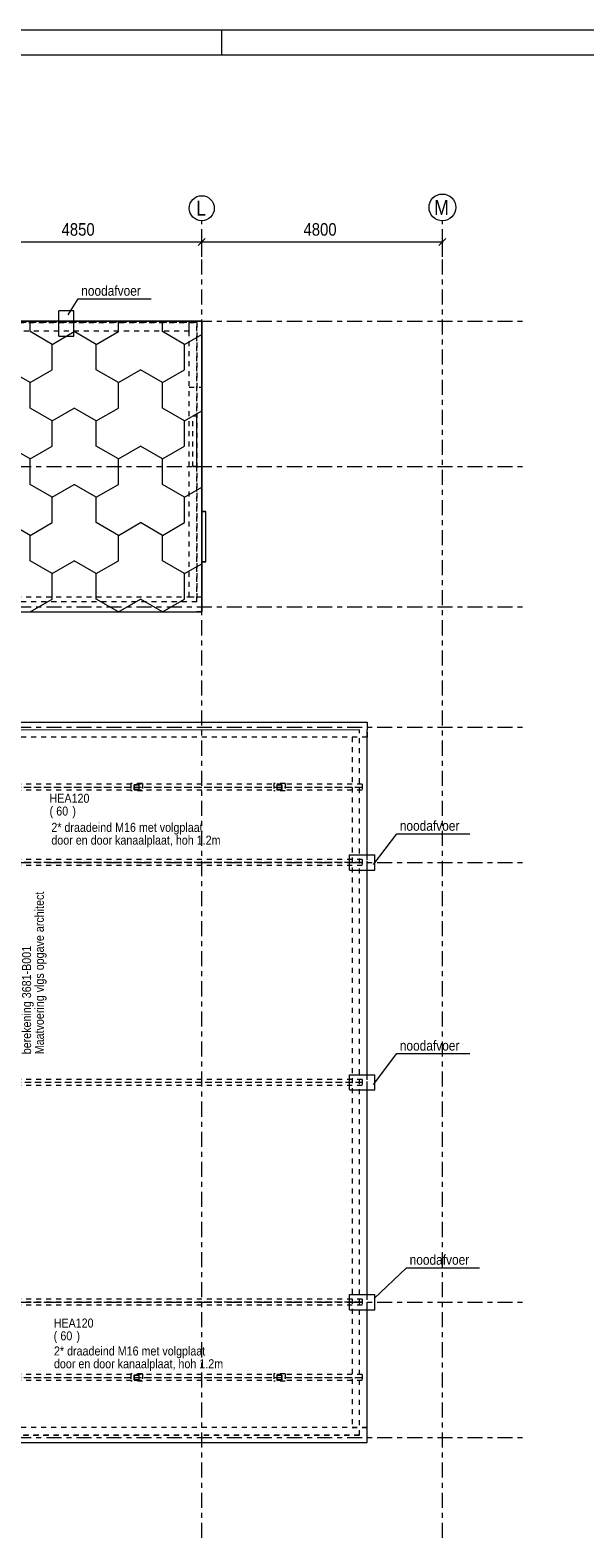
# Model space of a CAD drawing. Header units: millimetres. Extents: x -931 to -90, y -1396 to -802.
# Tile 23 of 29: x -548 to -437, y -1103 to -802. Entities that reach past the tile are written whole.
import ezdxf

# ---------------------------------------------------------------- set-up
doc = ezdxf.new("R2010")
doc.units = ezdxf.units.MM
for name, pattern in [('XKITLINE00', [0]), ('XKITLINE01', [4, 1, -1, 1, -1]), ('XKITLINE03', [6, 3, -1, 1, -1])]:
    doc.linetypes.add(name, pattern=pattern)
for name, color, linetype, lineweight in [('Grafisch object', 3, 'Continuous', 0), ('Offset', 4, 'Continuous', 0), ('Onderdeel', 2, 'Continuous', 0), ('Onderdeel label', 2, 'Continuous', 0), ('Stramien', 4, 'Continuous', 0), ('Tekening kader', 3, 'Continuous', 0), ('Tekst', 7, 'Continuous', 0)]:
    doc.layers.add(name, color=color, linetype=linetype, lineweight=lineweight)
doc.styles.add('ARIAL', font='arial.ttf')

msp = doc.modelspace()

# ---------------------------------------------------------------- linework, layer by layer
at = {"layer": 'Grafisch object', "linetype": 'XKITLINE00', "lineweight": 0}
for p, q in [((-513.82, -860.31), (-688.82, -860.31)), ((-548.04, -862.43), (-548.04, -860.31)), ((-543.64, -864.97), (-548.04, -862.43)), ((-543.64, -864.97), (-539.24, -862.43)), ((-534.84, -864.97), (-539.24, -862.43)), ((-534.84, -864.97), (-530.44, -862.43)), ((-530.44, -862.43), (-530.44, -860.31)), ((-521.64, -862.43), (-521.64, -860.31)), ((-517.24, -864.97), (-521.64, -862.43)), ((-517.24, -864.97), (-513.82, -863)), ((-513.82, -918.31), (-513.82, -860.31)), ((-543.64, -870.05), (-543.64, -864.97)), ((-534.84, -870.05), (-534.84, -864.97)), ((-517.24, -870.05), (-517.24, -864.97)), ((-548.04, -872.59), (-552.44, -870.05)), ((-548.04, -872.59), (-543.64, -870.05)), ((-530.44, -872.59), (-534.84, -870.05)), ((-530.44, -872.59), (-526.04, -870.05)), ((-521.64, -872.59), (-526.04, -870.05)), ((-521.64, -872.59), (-517.24, -870.05)), ((-548.04, -877.67), (-548.04, -872.59)), ((-530.44, -877.67), (-530.44, -872.59)), ((-521.64, -877.67), (-521.64, -872.59)), ((-543.64, -880.21), (-548.04, -877.67)), ((-543.64, -880.21), (-539.24, -877.67)), ((-534.84, -880.21), (-539.24, -877.67)), ((-534.84, -880.21), (-530.44, -877.67)), ((-517.24, -880.21), (-521.64, -877.67)), ((-543.64, -885.29), (-543.64, -880.21)), ((-534.84, -885.29), (-534.84, -880.21)), ((-517.24, -880.21), (-513.82, -878.24)), ((-517.24, -885.29), (-517.24, -880.21)), ((-548.04, -887.83), (-552.44, -885.29)), ((-548.04, -887.83), (-543.64, -885.29)), ((-530.44, -887.83), (-534.84, -885.29)), ((-530.44, -887.83), (-526.04, -885.29)), ((-521.64, -887.83), (-526.04, -885.29)), ((-521.64, -887.83), (-517.24, -885.29)), ((-548.04, -892.91), (-548.04, -887.83)), ((-530.44, -892.91), (-530.44, -887.83)), ((-521.64, -892.91), (-521.64, -887.83)), ((-543.64, -895.45), (-548.04, -892.91)), ((-543.64, -895.45), (-539.24, -892.91)), ((-534.84, -895.45), (-539.24, -892.91)), ((-534.84, -895.45), (-530.44, -892.91)), ((-517.24, -895.45), (-521.64, -892.91)), ((-543.64, -900.53), (-543.64, -895.45)), ((-534.84, -900.53), (-534.84, -895.45)), ((-517.24, -895.45), (-513.82, -893.48)), ((-517.24, -900.53), (-517.24, -895.45)), ((-548.04, -903.07), (-552.44, -900.53)), ((-548.04, -903.07), (-543.64, -900.53)), ((-530.44, -903.07), (-534.84, -900.53)), ((-530.44, -903.07), (-526.04, -900.53)), ((-521.64, -903.07), (-526.04, -900.53)), ((-521.64, -903.07), (-517.24, -900.53)), ((-548.04, -908.15), (-548.04, -903.07)), ((-530.44, -908.15), (-530.44, -903.07)), ((-521.64, -908.15), (-521.64, -903.07)), ((-543.64, -910.69), (-548.04, -908.15)), ((-543.64, -910.69), (-539.24, -908.15)), ((-534.84, -910.69), (-539.24, -908.15)), ((-534.84, -910.69), (-530.44, -908.15)), ((-517.24, -910.69), (-521.64, -908.15)), ((-543.64, -915.77), (-543.64, -910.69)), ((-534.84, -915.77), (-534.84, -910.69)), ((-517.24, -910.69), (-513.82, -908.72)), ((-517.24, -915.77), (-517.24, -910.69)), ((-548.04, -918.31), (-543.64, -915.77)), ((-530.44, -918.31), (-534.84, -915.77)), ((-530.44, -918.31), (-526.04, -915.77)), ((-521.64, -918.31), (-526.04, -915.77)), ((-521.64, -918.31), (-517.24, -915.77)), ((-688.82, -918.31), (-513.82, -918.31))]:
    msp.add_line(p, q, dxfattribs=at)
at = {"layer": 'Offset', "linetype": 'XKITLINE00', "lineweight": 0}
for p, q in [((-562.31, -844.54), (-513.81, -844.54)), ((-513.11, -843.83), (-514.52, -845.25)), ((-513.11, -843.83), (-514.52, -845.25)), ((-513.81, -847.54), (-513.81, -842.04)), ((-513.81, -847.54), (-513.81, -842.04)), ((-513.81, -844.54), (-465.81, -844.54)), ((-465.11, -843.83), (-466.52, -845.25)), ((-465.81, -847.54), (-465.81, -842.04))]:
    msp.add_line(p, q, dxfattribs=at)
at = {"layer": 'Offset'}
for p in [(-513.81, -844.54), (-513.81, -844.54), (-465.81, -844.54)]:
    msp.add_point(p, dxfattribs=at)
at = {"layer": 'Onderdeel', "linetype": 'XKITLINE00', "lineweight": 0}
for p, q in [((-542.31, -863.31), (-542.31, -858.31)), ((-539.31, -858.31), (-542.31, -858.31)), ((-539.31, -863.31), (-539.31, -858.31)), ((-584.31, -860.31), (-542.31, -860.31)), ((-539.31, -860.31), (-514.82, -860.31)), ((-516.32, -860.61), (-516.32, -860.61)), ((-516.32, -860.61), (-516.32, -860.61)), ((-514.82, -860.31), (-513.82, -860.31)), ((-514.82, -860.31), (-513.82, -860.31)), ((-513.82, -860.31), (-513.82, -918.31)), ((-542.31, -863.31), (-539.31, -863.31)), ((-513.82, -898.31), (-513.02, -898.31)), ((-513.02, -898.31), (-513.02, -898.31)), ((-513.02, -908.31), (-513.02, -898.31)), ((-513.02, -908.31), (-513.82, -908.31)), ((-513.81, -918.31), (-513.81, -916.31)), ((-688.82, -918.31), (-513.81, -918.31)), ((-513.82, -918.31), (-514.82, -918.31)), ((-712.84, -940.31), (-480.82, -940.32)), ((-480.82, -940.32), (-480.82, -941.82)), ((-712.84, -941.81), (-482.32, -941.82)), ((-480.82, -966.81), (-480.82, -941.82)), ((-484.32, -969.81), (-484.32, -966.81)), ((-484.32, -966.81), (-479.32, -966.81)), ((-479.32, -969.81), (-479.32, -966.81)), ((-484.32, -969.81), (-479.32, -969.81)), ((-480.82, -1010.66), (-480.82, -969.81)), ((-484.32, -1013.66), (-484.32, -1010.66)), ((-484.32, -1010.66), (-479.32, -1010.66)), ((-479.32, -1013.66), (-479.32, -1010.66)), ((-484.32, -1013.66), (-479.32, -1013.66)), ((-480.82, -1054.51), (-480.82, -1013.66)), ((-484.32, -1057.51), (-484.32, -1054.51)), ((-484.32, -1054.51), (-479.32, -1054.51)), ((-479.32, -1057.51), (-479.32, -1054.51)), ((-484.32, -1057.51), (-479.32, -1057.51)), ((-480.82, -1082.51), (-480.82, -1057.51)), ((-480.82, -1084.01), (-480.82, -1082.51)), ((-712.84, -1084.01), (-480.82, -1084.01))]:
    msp.add_line(p, q, dxfattribs=at)
at = {"layer": 'Onderdeel', "linetype": 'XKITLINE01', "lineweight": 0}
for p, q in [((-516.32, -860.31), (-586.31, -860.32)), ((-516.32, -862.31), (-586.31, -862.32)), ((-584.31, -860.61), (-514.81, -860.61)), ((-514.81, -860.61), (-584.31, -860.61)), ((-584.31, -860.61), (-514.82, -860.61)), ((-542.31, -860.31), (-539.31, -860.31)), ((-516.32, -860.61), (-516.32, -860.31)), ((-516.32, -860.31), (-514.82, -860.31)), ((-516.32, -860.61), (-516.32, -860.31)), ((-516.32, -862.31), (-516.32, -860.61)), ((-516.32, -915.31), (-516.32, -860.61)), ((-514.82, -860.61), (-514.81, -860.61)), ((-514.82, -860.61), (-514.82, -916.31)), ((-514.81, -860.61), (-514.82, -860.61)), ((-514.81, -860.61), (-514.81, -916.31)), ((-514.81, -916.31), (-514.81, -860.61)), ((-513.82, -915.31), (-513.82, -860.31)), ((-516.32, -873.52), (-513.82, -873.52)), ((-515.62, -889.31), (-515.62, -879.31)), ((-514.82, -879.31), (-515.62, -879.31)), ((-514.82, -879.31), (-515.62, -879.31)), ((-514.82, -889.31), (-514.82, -879.31)), ((-515.62, -889.31), (-514.82, -889.31)), ((-514.82, -889.31), (-515.62, -889.31)), ((-515.62, -889.31), (-515.62, -889.31)), ((-514.82, -889.31), (-514.82, -889.31)), ((-513.02, -898.31), (-513.82, -898.31)), ((-513.82, -898.31), (-513.82, -898.31)), ((-513.82, -898.31), (-513.82, -908.31)), ((-513.82, -908.31), (-513.02, -908.31)), ((-513.02, -908.31), (-513.02, -908.31)), ((-688.82, -915.31), (-513.82, -915.31)), ((-514.82, -916.31), (-688.82, -916.31)), ((-514.81, -916.31), (-688.82, -916.31)), ((-516.32, -915.31), (-513.82, -915.31)), ((-514.82, -916.31), (-514.81, -916.31)), ((-513.82, -918.31), (-513.82, -915.31)), ((-586.47, -918.31), (-513.82, -918.31)), ((-687.82, -940.32), (-480.82, -940.32)), ((-480.82, -940.32), (-480.82, -943.32)), ((-480.82, -943.32), (-687.82, -943.32)), ((-480.82, -943.32), (-483.82, -943.32)), ((-483.82, -943.32), (-483.82, -1081.01)), ((-482.32, -1082.51), (-482.32, -941.82)), ((-480.82, -1081.01), (-480.82, -943.32)), ((-481.82, -952.7), (-613.31, -952.7)), ((-525.66, -952.58), (-527.96, -952.58)), ((-527.96, -952.58), (-527.96, -954.03)), ((-527.31, -952.8), (-527.31, -953.8)), ((-526.31, -952.8), (-527.31, -952.8)), ((-527.26, -953.75), (-527.26, -952.85)), ((-527.26, -952.85), (-526.36, -952.85)), ((-526.36, -952.85), (-526.36, -953.75)), ((-526.31, -953.8), (-526.31, -952.8)), ((-525.66, -952.58), (-525.66, -954.03)), ((-497.16, -952.58), (-499.46, -952.58)), ((-499.46, -952.58), (-499.46, -954.03)), ((-498.81, -952.8), (-498.81, -953.8)), ((-497.81, -952.8), (-498.81, -952.8)), ((-498.76, -953.75), (-498.76, -952.85)), ((-498.76, -952.85), (-497.86, -952.85)), ((-497.86, -952.85), (-497.86, -953.75)), ((-497.81, -953.8), (-497.81, -952.8)), ((-497.16, -952.58), (-497.16, -954.03)), ((-481.82, -952.7), (-481.82, -953.9)), ((-613.31, -953.28), (-481.82, -953.28)), ((-481.82, -953.33), (-613.31, -953.33)), ((-481.82, -953.9), (-613.31, -953.9)), ((-525.66, -954.03), (-527.96, -954.03)), ((-527.31, -953.8), (-526.31, -953.8)), ((-526.36, -953.75), (-527.26, -953.75)), ((-497.16, -954.03), (-499.46, -954.03)), ((-498.81, -953.8), (-497.81, -953.8)), ((-497.86, -953.75), (-498.76, -953.75)), ((-481.82, -967.7), (-713.33, -967.71)), ((-713.33, -968.29), (-481.82, -968.27)), ((-481.82, -967.7), (-481.82, -968.9)), ((-480.82, -969.81), (-480.82, -966.81)), ((-481.82, -968.32), (-713.33, -968.34)), ((-481.82, -968.9), (-713.33, -968.91)), ((-481.82, -1011.57), (-713.13, -1011.56)), ((-713.13, -1012.14), (-481.82, -1012.14)), ((-481.82, -1012.19), (-713.13, -1012.19)), ((-481.82, -1012.77), (-713.13, -1012.76)), ((-481.82, -1011.57), (-481.82, -1012.77)), ((-480.82, -1013.66), (-480.82, -1010.66)), ((-481.82, -1055.4), (-713.34, -1055.41)), ((-481.82, -1055.4), (-481.82, -1056.6)), ((-480.82, -1057.51), (-480.82, -1054.51)), ((-713.34, -1055.99), (-481.82, -1055.97)), ((-481.82, -1056.02), (-713.34, -1056.04)), ((-481.82, -1056.6), (-713.34, -1056.61)), ((-481.82, -1070.44), (-613.31, -1070.44)), ((-525.66, -1070.32), (-527.96, -1070.32)), ((-527.96, -1070.32), (-527.96, -1071.77)), ((-527.31, -1070.54), (-527.31, -1071.54)), ((-526.31, -1070.54), (-527.31, -1070.54)), ((-526.31, -1071.54), (-526.31, -1070.54)), ((-525.66, -1070.32), (-525.66, -1071.77)), ((-497.16, -1070.32), (-499.46, -1070.32)), ((-499.46, -1070.32), (-499.46, -1071.77)), ((-498.81, -1070.54), (-498.81, -1071.54)), ((-497.81, -1070.54), (-498.81, -1070.54)), ((-497.81, -1071.54), (-497.81, -1070.54)), ((-497.16, -1070.32), (-497.16, -1071.77)), ((-481.82, -1070.44), (-481.82, -1071.64)), ((-613.31, -1071.02), (-481.82, -1071.02)), ((-481.82, -1071.07), (-613.31, -1071.07)), ((-481.82, -1071.64), (-613.31, -1071.64)), ((-525.66, -1071.77), (-527.96, -1071.77)), ((-527.31, -1071.54), (-526.31, -1071.54)), ((-527.26, -1071.49), (-527.26, -1070.59)), ((-527.26, -1070.59), (-526.36, -1070.59)), ((-526.36, -1071.49), (-527.26, -1071.49)), ((-526.36, -1070.59), (-526.36, -1071.49)), ((-497.16, -1071.77), (-499.46, -1071.77)), ((-498.81, -1071.54), (-497.81, -1071.54)), ((-498.76, -1071.49), (-498.76, -1070.59)), ((-498.76, -1070.59), (-497.86, -1070.59)), ((-497.86, -1071.49), (-498.76, -1071.49)), ((-497.86, -1070.59), (-497.86, -1071.49)), ((-482.32, -1082.51), (-712.84, -1082.51)), ((-480.82, -1081.01), (-687.81, -1081.01)), ((-563.41, -1082.51), (-482.32, -1082.51)), ((-483.82, -1081.01), (-480.82, -1081.01)), ((-480.82, -1084.01), (-480.82, -1081.01)), ((-687.81, -1084.01), (-480.82, -1084.01))]:
    msp.add_line(p, q, dxfattribs=at)
at = {"layer": 'Onderdeel label', "linetype": 'XKITLINE00', "lineweight": 0}
for p, q in [((-540.48, -859.06), (-538.45, -855.87)), ((-538.45, -855.87), (-523.9, -855.87)), ((-479.53, -968.74), (-474.91, -962.58)), ((-474.91, -962.58), (-460.36, -962.58)), ((-479.53, -1012.59), (-474.91, -1006.43)), ((-474.91, -1006.43), (-460.36, -1006.43)), ((-479.4, -1055.29), (-472.95, -1049.14)), ((-472.95, -1049.14), (-458.4, -1049.14))]:
    msp.add_line(p, q, dxfattribs=at)
at = {"layer": 'Stramien', "linetype": 'XKITLINE03', "lineweight": 0}
for p, q in [((-513.81, -1103.01), (-513.81, -840.31)), ((-465.81, -1103.01), (-465.81, -840.31)), ((-880.81, -860.31), (-449.08, -860.31)), ((-880.81, -889.31), (-449.08, -889.31)), ((-880.81, -917.31), (-449.08, -917.31)), ((-880.81, -941.31), (-449.08, -941.31)), ((-880.81, -968.31), (-449.08, -968.31)), ((-880.81, -1056.01), (-449.08, -1056.01)), ((-880.81, -1083.01), (-449.08, -1083.01))]:
    msp.add_line(p, q, dxfattribs=at)
at = {"layer": 'Stramien', "linetype": 'XKITLINE00', "lineweight": 0}
for centre, radius in [((-513.81, -837.81), 2.5), ((-465.81, -837.65), 2.67)]:
    msp.add_circle(centre, radius, dxfattribs=at)
at = {"layer": 'Tekening kader', "linetype": 'XKITLINE00', "lineweight": 0}
for p, q in [((-89.79, -802.3), (-930.79, -802.3)), ((-509.79, -807.3), (-509.79, -802.3)), ((-94.79, -807.3), (-925.79, -807.3))]:
    msp.add_line(p, q, dxfattribs=at)

# ---------------------------------------------------------------- texts
at = {"layer": 'Offset', "style": 'ARIAL', "width": 0.85}
for s, p in [('4850', (-541.77, -843.29)), ('4800', (-493.52, -843.29))]:
    msp.add_text(s, height=2.5, dxfattribs=at).set_placement(p)
at = {"layer": 'Onderdeel label', "style": 'ARIAL', "width": 0.85}
for s, height, p in [('noodafvoer', 2, (-537.85, -855.27)), ('HEA120', 1.8, (-544.17, -956.4)), ('(', 1.8, (-544.17, -958.95)), ('60', 1.8, (-542.83, -958.95)), (')', 1.8, (-539.62, -958.95)), ('noodafvoer', 2, (-474.31, -961.98)), ('noodafvoer', 2, (-474.31, -1005.83)), ('noodafvoer', 2, (-472.35, -1048.54)), ('HEA120', 1.8, (-543.35, -1061.07)), ('(', 1.8, (-543.35, -1063.62)), ('60', 1.8, (-542.01, -1063.62)), (')', 1.8, (-538.8, -1063.62))]:
    msp.add_text(s, height=height, dxfattribs=at).set_placement(p)
at = {"layer": 'Stramien', "style": 'ARIAL', "width": 0.85}
for s, p in [('L', (-514.93, -839.31)), ('M', (-467.48, -839.15))]:
    msp.add_text(s, height=3, dxfattribs=at).set_placement(p)
at = {"layer": 'Tekst', "style": 'ARIAL', "width": 0.85}
for s, p in [('2* draadeind M16 met volgplaat', (-543.81, -962.2)), ('door en door kanaalplaat, hoh 1.2m', (-543.81, -964.75)), ('2* draadeind M16 met volgplaat', (-543.29, -1066.64)), ('door en door kanaalplaat, hoh 1.2m', (-543.29, -1069.19))]:
    msp.add_text(s, height=1.8, dxfattribs=at).set_placement(p)
for s, p in [('Maatvoering vlgs opgave architect', (-545.3, -1006.56)), ('berekening 3681-B001', (-547.85, -1006.56))]:
    msp.add_text(s, height=1.8, rotation=90.0002, dxfattribs=at).set_placement(p)

doc.saveas('drawing.dxf')
